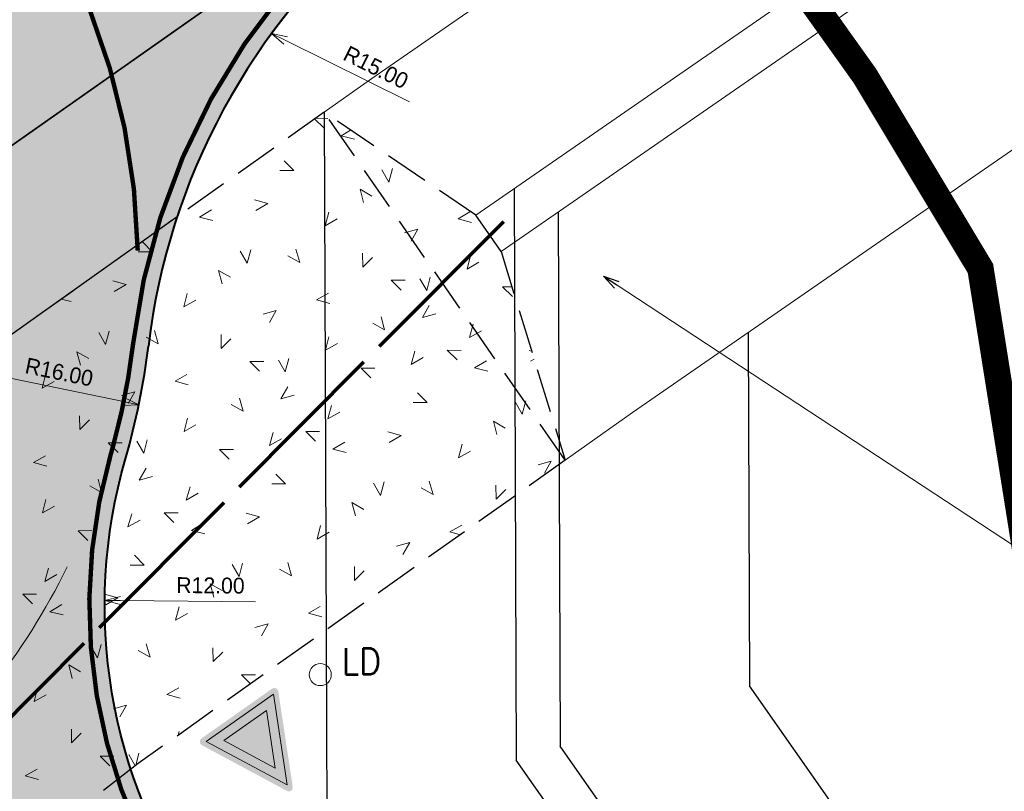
# Model space of a CAD drawing. Header units: metres. Extents: x 148316 to 148653, y 486436 to 486744.
# Tile 31 of 110: x 148444 to 148466, y 486568 to 486586. Entities that reach past the tile are written whole.
import ezdxf

# ---------------------------------------------------------------- set-up
doc = ezdxf.new("R2010")
doc.units = ezdxf.units.M
doc.header["$MEASUREMENT"] = 0
for name, pattern in [('1-1 (0.10)', [2, 1, -1]), ('DGN Style 2', [1, 0.6, -0.4]), ('DGN Style 3', [1.4, 1, -0.4]), ('rwa', [4.5, 4, -0.5])]:
    doc.linetypes.add(name, pattern=pattern)
doc.layers.get('Defpoints').update_dxf_attribs({"color": 253, "lineweight": 13})
for name, color, linetype, lineweight in [('BWR-nieuw-belijning-1-1 streep dik 100', 51, '1-1 (0.10)', 0), ('BWR-nieuw-belijning-haaietanden-050-050', 51, 'Continuous', 0), ('BWR-nieuw-raster-grondwerk 20%', 254, 'Continuous', 30), ('BWR-nieuw-riool-rwa beton ø 600', 5, 'rwa', 70), ('N-WA-VW-VERKEERSTEKEN_BORD-G', 7, 'Continuous', 30), ('N-WE-VW-MARKERING_LANGS_STREEP_DOORGETROKKEN_010-G', 7, 'Continuous', 13), ('TOP-L-topo objecten punt', 7, 'Continuous', 0), ('TOP-L-topo objecten vlak', 7, 'Continuous', 0), ('WVB-alg-werkgrens', 6, 'Continuous', 53), ('WVB-dim-terr-maatvoering 018', 7, 'Continuous', 13), ('WVB-pen-dik 025', 1, 'Continuous', 30), ('WVB-pen-dik 035', 1, 'Continuous', 40), ('WVB-raster-20%', 254, 'Continuous', 30), ('WVB-raster-60%', 253, 'Continuous', 30)]:
    doc.layers.add(name, color=color, linetype=linetype, lineweight=lineweight)
doc.styles.add('1 200   0.18', font='WORKING.shx', dxfattribs={"height": 0.36})
doc.styles.add('Style-STANDARD', font='STANDARD.shx')
doc.dimstyles.new('TER 1 200', dxfattribs={"dimtxt": 0.36, "dimasz": 0.36, "dimexe": 0.18, "dimexo": 0.0625, "dimgap": 0.18, "dimtad": 1, "dimzin": 0, "dimdsep": 46, "dimtxsty": '1 200   0.18', "dimblk": 'TerminatorOpen_0.5', "dimcen": 0, "dimse1": 1, "dimse2": 1, "dimclrd": 256, "dimclre": 256, "dimclrt": 7, "dimazin": 0, "dimtfac": 1, "dimtdec": 0, "dimtmove": 1, "dimatfit": 1, "dimldrblk": 'TerminatorOpen_0.5', "dimfxl": 0.18, "dimfxlon": 1, "dimfrac": 2, "dimtolj": 1, "dimtzin": 0, "dimlwd": -1, "dimlwe": -1, "dimarcsym": 0})

# ---------------------------------------------------------------- blocks, each defined once
blk = doc.blocks.new('121')
at = {"layer": 'TOP-L-topo objecten punt', "color": 7, "linetype": 'Continuous', "lineweight": 0}
blk.add_circle((0, 0), 0.25, dxfattribs=at)
at = {"layer": 'TOP-L-topo objecten punt', "color": 7, "linetype": 'Continuous', "lineweight": 0, "style": 'Style-STANDARD'}
blk.add_text('LD', height=0.6, dxfattribs=at).set_placement((0.483, 0))
blk = doc.blocks.new('N-SVW-VERKEERSTEKEN_BORD_B06-SO')
at = {"linetype": 'Continuous', "true_color": 0xff0000}
for points in [[(-35.33, 31.3), (-2.68, -33.99, 0.284079), (0, -35.65), (0, -33.65, -0.284079), (-0.89, -33.09), (-33.54, 32.2, -0.557537), (-32.65, 33.65), (0, 33.65), (0, 35.65), (-32.65, 35.65, 0.557537)], [(0, -30.41), (-31.03, 31.65), (0, 31.65), (0, 24.65), (-19.7, 24.65), (0, -14.76)], [(0, -30.41), (0, -14.76), (19.7, 24.65), (0, 24.65), (0, 31.65), (31.03, 31.65)]]:
    blk.add_hatch(color=1, dxfattribs=at).paths.add_polyline_path(points)
at = {"linetype": 'Continuous'}
for points in [[(-0.89, -33.09, 0.284079), (0, -33.65), (0, -30.41), (-31.03, 31.65), (0, 31.65), (0, 33.65), (-32.65, 33.65, 0.557537), (-33.54, 32.2)], [(0, -30.41), (0, -33.65, 0.284079), (0.89, -33.09), (33.54, 32.2, 0.557537), (32.65, 33.65), (0, 33.65), (0, 31.65), (31.03, 31.65)], [(0, -14.76), (-19.7, 24.65), (19.7, 24.65)]]:
    blk.add_hatch(color=7, dxfattribs=at).paths.add_polyline_path(points)
at = {"linetype": 'Continuous', "true_color": 0xff0000, "extrusion": (0, 0, -1)}
blk.add_hatch(color=1, dxfattribs=at).paths.add_polyline_path([(0, 33.65), (-32.65, 33.65, 0.557537), (-33.54, 32.2), (-0.89, -33.09, 0.284079), (0, -33.65), (0, -35.65, -0.284079), (-2.68, -33.99), (-35.33, 31.3, -0.557537), (-32.65, 35.65), (0, 35.65)])
at = {"color": 7, "lineweight": 0}
for points in [[(-31.03, 31.65), (0, -30.41), (31.03, 31.65)], [(-19.7, 24.65), (0, -14.76), (19.7, 24.65)]]:
    blk.add_3dface(points, dxfattribs=at)
blk = doc.blocks.new('TerminatorOpen_0.5')
at = {"color": 0, "linetype": 'ByBlock', "lineweight": -2}
for q in [(-1, 0.25), (-1, 0), (-1, -0.25)]:
    blk.add_line((0, 0), q, dxfattribs=at)
blk = doc.blocks.new('*D15')
at = {"layer": 'Defpoints', "color": 0, "lineweight": 40, "transparency": 16777216}
for p in [(148449.567, 486585.356), (148463.014, 486578.71)]:
    blk.add_point(p, dxfattribs=at)
at = {"layer": 'WVB-dim-terr-maatvoering 018', "transparency": 16777216}
blk.add_line((148452.698, 486583.808), (148449.89, 486585.196), dxfattribs=at)
at = {"layer": 'WVB-dim-terr-maatvoering 018', "transparency": 16777216, "xscale": 0.36, "yscale": 0.36, "zscale": 0.36, "rotation": 153.7007747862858}
blk.add_blockref('TerminatorOpen_0.5', (148449.567, 486585.356), dxfattribs=at)
at = {"layer": 'WVB-dim-terr-maatvoering 018', "color": 7, "transparency": 16777216, "insert": (148451.935, 486584.587), "char_height": 0.36, "attachment_point": 5, "rotation": 333.7008, "style": '1 200   0.18'}
blk.add_mtext('\\A1;\\C7;R15.00', dxfattribs=at)
blk = doc.blocks.new('*D16')
at = {"layer": 'Defpoints', "color": 0, "lineweight": 40, "transparency": 16777216}
for p in [(148430.886, 486580.152), (148446.558, 486576.932)]:
    blk.add_point(p, dxfattribs=at)
at = {"layer": 'WVB-dim-terr-maatvoering 018', "transparency": 16777216}
blk.add_line((148443.679, 486577.523), (148446.206, 486577.004), dxfattribs=at)
at = {"layer": 'WVB-dim-terr-maatvoering 018', "transparency": 16777216, "xscale": 0.36, "yscale": 0.36, "zscale": 0.36, "rotation": 348.3888912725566}
blk.add_blockref('TerminatorOpen_0.5', (148446.558, 486576.932), dxfattribs=at)
at = {"layer": 'WVB-dim-terr-maatvoering 018', "color": 7, "transparency": 16777216, "insert": (148444.751, 486577.671), "char_height": 0.36, "attachment_point": 5, "rotation": 348.3889, "style": '1 200   0.18'}
blk.add_mtext('\\A1;\\C7;R16.00', dxfattribs=at)
blk = doc.blocks.new('*D17')
at = {"layer": 'Defpoints', "color": 0, "lineweight": 40, "transparency": 16777216}
for p in [(148445.784, 486572.492), (148457.784, 486572.373)]:
    blk.add_point(p, dxfattribs=at)
at = {"layer": 'WVB-dim-terr-maatvoering 018', "transparency": 16777216}
blk.add_line((148449.207, 486572.458), (148446.144, 486572.489), dxfattribs=at)
at = {"layer": 'WVB-dim-terr-maatvoering 018', "transparency": 16777216, "xscale": 0.36, "yscale": 0.36, "zscale": 0.36, "rotation": 179.4307827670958}
blk.add_blockref('TerminatorOpen_0.5', (148445.784, 486572.492), dxfattribs=at)
at = {"layer": 'WVB-dim-terr-maatvoering 018', "color": 7, "transparency": 16777216, "insert": (148448.182, 486572.829), "char_height": 0.36, "attachment_point": 5, "rotation": 359.4308, "style": '1 200   0.18'}
blk.add_mtext('\\A1;\\C7;R12.00', dxfattribs=at)
blk = doc.blocks.new('*D32')
at = {"layer": 'Defpoints', "color": 0, "lineweight": 40, "transparency": 16777216}
for p in [(148457.117, 486592.234), (148466.524, 486580.55)]:
    blk.add_point(p, dxfattribs=at)
at = {"layer": 'WVB-dim-terr-maatvoering 018', "transparency": 16777216}
blk.add_line((148458.87, 486590.056), (148457.343, 486591.953), dxfattribs=at)
at = {"layer": 'WVB-dim-terr-maatvoering 018', "transparency": 16777216, "xscale": 0.36, "yscale": 0.36, "zscale": 0.36, "rotation": 128.8392758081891}
blk.add_blockref('TerminatorOpen_0.5', (148457.117, 486592.234), dxfattribs=at)
at = {"layer": 'WVB-dim-terr-maatvoering 018', "color": 7, "transparency": 16777216, "insert": (148458.505, 486591.083), "char_height": 0.36, "attachment_point": 5, "rotation": 308.8393, "style": '1 200   0.18'}
blk.add_mtext('\\A1;\\C7;R15.00', dxfattribs=at)
blk = doc.blocks.new('*D76')
at = {"layer": 'Defpoints', "color": 0, "lineweight": 40, "transparency": 16777216}
for p in [(148483.979, 486581.185), (148445.382, 486549.399)]:
    blk.add_point(p, dxfattribs=at)
at = {"layer": 'WVB-dim-terr-maatvoering 018', "transparency": 16777216}
blk.add_line((148447.835, 486551.42), (148445.66, 486549.628), dxfattribs=at)
at = {"layer": 'WVB-dim-terr-maatvoering 018', "transparency": 16777216, "xscale": 0.36, "yscale": 0.36, "zscale": 0.36, "rotation": 219.4732350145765}
blk.add_blockref('TerminatorOpen_0.5', (148445.382, 486549.399), dxfattribs=at)
at = {"layer": 'WVB-dim-terr-maatvoering 018', "color": 7, "transparency": 16777216, "insert": (148446.753, 486550.995), "char_height": 0.36, "attachment_point": 5, "rotation": 39.4732, "style": '1 200   0.18'}
blk.add_mtext('\\A1;\\C7;R50.00', dxfattribs=at)

msp = doc.modelspace()

# ---------------------------------------------------------------- hatches: boundary and pattern name
at = {"layer": 'WVB-raster-20%', "linetype": 'Continuous'}
msp.add_hatch(color=256, dxfattribs=at).paths.add_polyline_path([(148457.906, 486592.827, 0.021073), (148456.903, 486592.058), (148452.048, 486587.999, 0.139792), (148447.425, 486581.193), (148424.83, 486565.13, 0.191737), (148416.196, 486563.065), (148412.047, 486560.142), (148407.147, 486556.806), (148406.971, 486556.686, -0.027007), (148397.522, 486551.001, -0.016184), (148394.616, 486549.578), (148394.095, 486549.343), (148392.268, 486552.917), (148393.685, 486553.573, 0.015285), (148396.2, 486554.83, 0.017834), (148402.241, 486558.366, 0.008095), (148404.896, 486560.112), (148409.743, 486563.424), (148408.026, 486565.87, -0.047885), (148394.071, 486557.936), (148393.302, 486557.591, 0.043594), (148371.076, 486545.205), (148373.465, 486546.983), (148374.321, 486547.647), (148375.169, 486548.323), (148376.007, 486549.011), (148376.836, 486549.709), (148377.655, 486550.419), (148378.465, 486551.139), (148379.264, 486551.87), (148380.094, 486552.651), (148380.913, 486553.443), (148381.721, 486554.247), (148382.518, 486555.062), (148383.302, 486555.889), (148384.075, 486556.726), (148384.836, 486557.574), (148385.483, 486558.248, -0.009902), (148390.823, 486560.851, 0.045028), (148403.275, 486568.042), (148408.788, 486571.925, 0.006632), (148409.11, 486572.158), (148409.11, 486572.158), (148409.11, 486572.158, 0.202715), (148415.022, 486582.235, -0.048395), (148415.718, 486585.246), (148417.412, 486582.847), (148417.789, 486583.069), (148423.126, 486586.637), (148426.536, 486588.971), (148429.464, 486590.008), (148433.363, 486591.389), (148433.991, 486591.612), (148434.254, 486591.713), (148434.511, 486591.83), (148434.761, 486591.961), (148435.002, 486592.105), (148435.197, 486592.236), (148438.974, 486594.902, 0.1587), (148446.075, 486597.09), (148465, 486610.421, 0.049781), (148480.023, 486623.416), (148480.64, 486624.068), (148495.611, 486634.642), (148482.637, 486620.941, -0.049781), (148467.073, 486607.478), (148451.278, 486596.351), (148444.737, 486591.744, 0.414213), (148444.496, 486590.351), (148444.916, 486589.754, 0.413982), (148446.309, 486589.512), (148437.641, 486583.411, 1.178334), (148425.534, 486574.897), (148418.657, 486570.064), (148417.427, 486569.129, 0.219668), (148417.276, 486569.953), (148416.7, 486570.771, 0.414214), (148415.306, 486571.012), (148411.699, 486568.471), (148413.422, 486566.015), (148414.885, 486567.046), (148417.076, 486564.021), (148428.229, 486571.946), (148429.434, 486572.794, 0.427631), (148438.302, 486579.037), (148455.433, 486591.091), (148457.567, 486592.589)])
h = msp.add_hatch(color=256, dxfattribs=at)
h.paths.add_polyline_path([(148485.248, 486494.021), (148490.587, 486497.821, 0.030294), (148474.48, 486523.909), (148466.48, 486535.266, -0.024922), (148463.817, 486539.477), (148455.152, 486554.824, 0.02492), (148452.49, 486559.034), (148447.955, 486565.488, -0.226941), (148446.256, 486575.707, 0.040806), (148446.774, 486578.262, -0.05017), (148447.425, 486581.193), (148424.83, 486565.13, -0.034377), (148426.441, 486564.782, 0.037758), (148428.803, 486564.288, -0.200125), (148438.79, 486558.496), (148443.102, 486552.391, 0.024922), (148446.17, 486548.467), (148449.667, 486544.426), (148443.713, 486541.953, -0.35161), (148426.884, 486546.838), (148415.726, 486562.733), (148412.047, 486560.142), (148425.048, 486541.621, 0.352097), (148442.501, 486536.571), (148445.29, 486537.735, -0.351633), (148459.723, 486533.572), (148469.166, 486520.165, -0.031129)])
h.paths.add_polyline_path([(148441.898, 486567.124), (148450.11, 486555.467, -0.024922), (148450.908, 486554.203), (148453.036, 486550.436, -0.904988), (148451.409, 486549.29), (148448.577, 486552.562, -0.024922), (148447.657, 486553.739), (148439.445, 486565.396, -0.422856), (148439.711, 486566.806, 0.014709), (148440.481, 486567.348, -0.422856)], flags=16)
at = {"layer": 'WVB-raster-60%', "linetype": 'Continuous'}
msp.add_hatch(color=256, dxfattribs=at).paths.add_polyline_path([(148438.302, 486579.037, 0.150819), (148437.641, 486583.411), (148453.446, 486594.525), (148456.494, 486596.656), (148458.755, 486593.423), (148457.567, 486592.589), (148453.299, 486589.593)])

# ---------------------------------------------------------------- linework, layer by layer
at = {"layer": 'BWR-nieuw-belijning-1-1 streep dik 100', "color": 7, "linetype": '1-1 (0.10)', "const_width": 0.1, "flags": 128}
msp.add_lwpolyline([(148446.533, 486580.427, 0.112583), (148444.867, 486587.184)], format="xyb", dxfattribs=at)
at = {"layer": 'BWR-nieuw-belijning-haaietanden-050-050', "color": 7}
msp.add_arc((148430.886, 486580.152), 15.65, 309.6347, 333.8557, dxfattribs=at)
at = {"layer": 'BWR-nieuw-raster-grondwerk 20%', "color": 7, "lineweight": 0}
for p, q in [((148450.548, 486583.414), (148450.75, 486583.213)), ((148450.574, 486583.432), (148450.842, 486583.43)), ((148451.145, 486583.033), (148451.36, 486583.161)), ((148451.145, 486583.033), (148451.447, 486582.959)), ((148450.071, 486582.247), (148449.851, 486582.469)), ((148450.071, 486582.247), (148449.757, 486582.247)), ((148452.226, 486581.985), (148452.067, 486582.26)), ((148452.226, 486581.985), (148452.308, 486582.289)), ((148451.574, 486581.824), (148451.655, 486581.518)), ((148451.574, 486581.824), (148451.843, 486581.667)), ((148449.48, 486581.5), (148449.178, 486581.583)), ((148447.934, 486581.189), (148448.205, 486581.35)), ((148449.48, 486581.5), (148449.208, 486581.341)), ((148450.786, 486580.993), (148450.864, 486581.298)), ((148453.799, 486581.153), (148454.068, 486581.308)), ((148447.934, 486581.189), (148448.237, 486581.114)), ((148450.786, 486580.993), (148451.058, 486581.147)), ((148453.799, 486581.153), (148454.101, 486581.07)), ((148452.887, 486580.914), (148452.586, 486580.831)), ((148452.887, 486580.914), (148452.733, 486580.645)), ((148446.861, 486580.402), (148446.546, 486580.403)), ((148446.861, 486580.402), (148446.641, 486580.625)), ((148449.015, 486580.14), (148448.857, 486580.416)), ((148449.015, 486580.14), (148449.097, 486580.444)), ((148450.208, 486580.157), (148450.121, 486580.459)), ((148450.208, 486580.157), (148449.935, 486580.311)), ((148451.636, 486580.055), (148451.633, 486580.367)), ((148451.636, 486580.055), (148451.857, 486580.274)), ((148454.003, 486580.01), (148454.08, 486580.314)), ((148448.364, 486579.98), (148448.444, 486579.674)), ((148448.364, 486579.98), (148448.633, 486579.823)), ((148454.003, 486580.01), (148454.272, 486580.165)), ((148446.269, 486579.656), (148445.968, 486579.739)), ((148452.284, 486579.755), (148452.506, 486579.534)), ((148452.284, 486579.755), (148452.599, 486579.754)), ((148453.088, 486579.52), (148452.933, 486579.79)), ((148453.088, 486579.52), (148453.167, 486579.824)), ((148446.269, 486579.656), (148445.997, 486579.497)), ((148454.809, 486579.606), (148455.018, 486579.607)), ((148454.809, 486579.606), (148455.03, 486579.387)), ((148444.798, 486579.326), (148445.026, 486579.27)), ((148447.575, 486579.149), (148447.654, 486579.454)), ((148447.575, 486579.149), (148447.848, 486579.302)), ((148450.589, 486579.309), (148450.858, 486579.463)), ((148450.589, 486579.309), (148450.89, 486579.225)), ((148449.676, 486579.07), (148449.375, 486578.987)), ((148449.676, 486579.07), (148449.523, 486578.8)), ((148452.988, 486578.911), (148453.145, 486579.18)), ((148452.133, 486578.628), (148452.053, 486578.928)), ((148452.988, 486578.911), (148453.292, 486578.99)), ((148452.133, 486578.628), (148451.863, 486578.781)), ((148454.055, 486578.454), (148454.138, 486578.756)), ((148445.805, 486578.296), (148445.647, 486578.571)), ((148445.805, 486578.296), (148445.887, 486578.6)), ((148446.998, 486578.312), (148446.725, 486578.467)), ((148446.998, 486578.312), (148446.911, 486578.614)), ((148448.426, 486578.21), (148448.422, 486578.523)), ((148448.426, 486578.21), (148448.646, 486578.429)), ((148450.793, 486578.166), (148450.869, 486578.469)), ((148454.055, 486578.454), (148454.326, 486578.61)), ((148450.793, 486578.166), (148451.061, 486578.32)), ((148445.153, 486578.135), (148445.234, 486577.83)), ((148445.153, 486578.135), (148445.422, 486577.978)), ((148449.878, 486577.675), (148449.722, 486577.946)), ((148449.878, 486577.675), (148449.957, 486577.98)), ((148452.732, 486577.847), (148452.816, 486578.146)), ((148452.732, 486577.847), (148453.005, 486578.004)), ((148453.554, 486578.167), (148453.775, 486577.948)), ((148453.554, 486578.167), (148453.867, 486578.165)), ((148455.466, 486578.148), (148455.414, 486578.162)), ((148455.522, 486577.966), (148455.443, 486577.92)), ((148449.074, 486577.911), (148449.296, 486577.69)), ((148449.074, 486577.911), (148449.389, 486577.91)), ((148451.599, 486577.761), (148451.912, 486577.763)), ((148451.599, 486577.761), (148451.82, 486577.542)), ((148454.17, 486577.768), (148454.44, 486577.929)), ((148454.17, 486577.768), (148454.472, 486577.694)), ((148444.365, 486577.304), (148444.444, 486577.609)), ((148447.378, 486577.464), (148447.647, 486577.619)), ((148444.365, 486577.304), (148444.637, 486577.458)), ((148447.378, 486577.464), (148447.68, 486577.381)), ((148449.778, 486577.067), (148449.935, 486577.336)), ((148446.466, 486577.226), (148446.165, 486577.142)), ((148446.466, 486577.226), (148446.313, 486576.956)), ((148448.923, 486576.783), (148448.843, 486577.083)), ((148449.778, 486577.067), (148450.081, 486577.146)), ((148453.097, 486576.981), (148452.876, 486577.204)), ((148448.923, 486576.783), (148448.653, 486576.937)), ((148450.845, 486576.61), (148450.928, 486576.912)), ((148453.097, 486576.981), (148452.782, 486576.982)), ((148455.251, 486576.72), (148455.093, 486576.995)), ((148455.251, 486576.72), (148455.333, 486577.023)), ((148445.216, 486576.366), (148445.212, 486576.678)), ((148447.582, 486576.321), (148447.659, 486576.625)), ((148450.845, 486576.61), (148451.116, 486576.766)), ((148445.216, 486576.366), (148445.436, 486576.585)), ((148447.582, 486576.321), (148447.851, 486576.476)), ((148454.599, 486576.559), (148454.68, 486576.253)), ((148454.599, 486576.559), (148454.868, 486576.402)), ((148449.521, 486576.003), (148449.606, 486576.302)), ((148449.521, 486576.003), (148449.794, 486576.159)), ((148450.344, 486576.322), (148450.565, 486576.103)), ((148450.344, 486576.322), (148450.656, 486576.32)), ((148452.505, 486576.235), (148452.203, 486576.318)), ((148452.505, 486576.235), (148452.233, 486576.076)), ((148445.863, 486576.066), (148446.086, 486575.845)), ((148445.863, 486576.066), (148446.178, 486576.065)), ((148446.668, 486575.831), (148446.512, 486576.102)), ((148446.668, 486575.831), (148446.746, 486576.135)), ((148450.959, 486575.923), (148451.23, 486576.085)), ((148453.811, 486575.728), (148453.889, 486576.033)), ((148444.168, 486575.62), (148444.437, 486575.774)), ((148448.388, 486575.917), (148448.702, 486575.918)), ((148448.388, 486575.917), (148448.609, 486575.698)), ((148450.959, 486575.923), (148451.262, 486575.849)), ((148453.811, 486575.728), (148454.083, 486575.881)), ((148444.168, 486575.62), (148444.47, 486575.537)), ((148446.567, 486575.222), (148446.724, 486575.491)), ((148455.912, 486575.649), (148455.611, 486575.566)), ((148455.912, 486575.649), (148455.758, 486575.379)), ((148446.567, 486575.222), (148446.871, 486575.301)), ((148449.886, 486575.137), (148449.666, 486575.359)), ((148445.713, 486574.939), (148445.443, 486575.092)), ((148445.713, 486574.939), (148445.632, 486575.239)), ((148447.634, 486574.766), (148447.718, 486575.067)), ((148449.886, 486575.137), (148449.571, 486575.138)), ((148452.04, 486574.875), (148451.882, 486575.15)), ((148452.04, 486574.875), (148452.122, 486575.179)), ((148453.233, 486574.891), (148452.96, 486575.046)), ((148453.233, 486574.891), (148453.146, 486575.193)), ((148454.661, 486574.789), (148454.658, 486575.102)), ((148447.634, 486574.766), (148447.905, 486574.921)), ((148454.661, 486574.789), (148454.882, 486575.008)), ((148444.372, 486574.477), (148444.448, 486574.78)), ((148444.372, 486574.477), (148444.641, 486574.631)), ((148451.389, 486574.714), (148451.469, 486574.409)), ((148451.389, 486574.714), (148451.658, 486574.557)), ((148446.311, 486574.158), (148446.396, 486574.458)), ((148447.134, 486574.478), (148447.354, 486574.259)), ((148447.134, 486574.478), (148447.446, 486574.476)), ((148449.294, 486574.39), (148448.993, 486574.474)), ((148449.294, 486574.39), (148449.023, 486574.231)), ((148446.311, 486574.158), (148446.584, 486574.315)), ((148447.749, 486574.079), (148448.02, 486574.24)), ((148450.6, 486573.883), (148450.679, 486574.188)), ((148453.614, 486574.043), (148453.883, 486574.198)), ((148445.178, 486574.072), (148445.492, 486574.074)), ((148445.178, 486574.072), (148445.399, 486573.853)), ((148447.749, 486574.079), (148448.051, 486574.005)), ((148450.6, 486573.883), (148450.873, 486574.037)), ((148453.614, 486574.043), (148453.848, 486573.979)), ((148452.701, 486573.805), (148452.401, 486573.721)), ((148452.701, 486573.805), (148452.548, 486573.535)), ((148446.676, 486573.292), (148446.456, 486573.515)), ((148446.676, 486573.292), (148446.361, 486573.293)), ((148448.83, 486573.031), (148448.672, 486573.306)), ((148448.83, 486573.031), (148448.912, 486573.334)), ((148450.023, 486573.047), (148449.936, 486573.349)), ((148451.451, 486572.945), (148451.447, 486573.257)), ((148444.424, 486572.921), (148444.507, 486573.223)), ((148444.424, 486572.921), (148444.695, 486573.077)), ((148450.023, 486573.047), (148449.75, 486573.201)), ((148451.451, 486572.945), (148451.671, 486573.164)), ((148448.179, 486572.87), (148448.259, 486572.564)), ((148448.179, 486572.87), (148448.447, 486572.713)), ((148443.923, 486572.633), (148444.144, 486572.414)), ((148443.923, 486572.633), (148444.236, 486572.631)), ((148446.084, 486572.546), (148445.782, 486572.629)), ((148444.539, 486572.235), (148444.809, 486572.396)), ((148446.084, 486572.546), (148445.812, 486572.387)), ((148444.539, 486572.235), (148444.841, 486572.16)), ((148447.39, 486572.039), (148447.469, 486572.344)), ((148447.39, 486572.039), (148447.662, 486572.193)), ((148450.403, 486572.199), (148450.672, 486572.353)), ((148450.403, 486572.199), (148450.705, 486572.116)), ((148449.491, 486571.96), (148449.19, 486571.877)), ((148449.491, 486571.96), (148449.338, 486571.69)), ((148445.62, 486571.186), (148445.702, 486571.49)), ((148446.812, 486571.203), (148446.726, 486571.504)), ((148445.62, 486571.186), (148445.461, 486571.462)), ((148446.812, 486571.203), (148446.539, 486571.357)), ((148448.241, 486571.101), (148448.237, 486571.413)), ((148448.241, 486571.101), (148448.461, 486571.319)), ((148444.968, 486571.025), (148445.049, 486570.72)), ((148444.968, 486571.025), (148445.237, 486570.868)), ((148448.888, 486570.801), (148449.092, 486570.598)), ((148448.888, 486570.801), (148449.203, 486570.8)), ((148444.18, 486570.195), (148444.258, 486570.499)), ((148447.193, 486570.354), (148447.462, 486570.509)), ((148447.193, 486570.354), (148447.495, 486570.271)), ((148444.18, 486570.195), (148444.452, 486570.348)), ((148446.281, 486570.116), (148445.98, 486570.032)), ((148446.281, 486570.116), (148446.127, 486569.846)), ((148445.03, 486569.256), (148445.027, 486569.568)), ((148445.03, 486569.256), (148445.251, 486569.475)), ((148447.453, 486569.433), (148447.473, 486569.515)), ((148446.488, 486568.743), (148446.561, 486569.026)), ((148445.678, 486568.956), (148445.9, 486568.735)), ((148445.678, 486568.956), (148445.993, 486568.956)), ((148446.475, 486568.733), (148446.327, 486568.992)), ((148443.983, 486568.51), (148444.251, 486568.664)), ((148443.983, 486568.51), (148444.284, 486568.427))]:
    msp.add_line(p, q, dxfattribs=at)
at = {"layer": 'BWR-nieuw-riool-rwa beton ø 600'}
msp.add_line((148454.83, 486581.085), (148417.32, 486543.386), dxfattribs=at)
at = {"layer": 'N-WE-VW-MARKERING_LANGS_STREEP_DOORGETROKKEN_010-G', "flags": 128}
for points in [[(148459.318, 486594.363, 0.1, 0.1, 0.015272), (148456.888, 486592.478, 0.1, 0.1, 0), (148451.899, 486588.358, 0.1, 0.1, 0.193141), (148446.428, 486578.319, 0.1, 0.1, -0.037633), (148445.978, 486576.01, 0, 0, 0)], [(148451.168, 486560.319, 0.1, 0.1, 0), (148447.687, 486565.261, 0.1, 0.1, -0.227615), (148445.92, 486575.804, 0.1, 0.1, 0.00342), (148445.978, 486576.01, 0, 0, 0)]]:
    msp.add_lwpolyline(points, format="xyseb", dxfattribs=at)
at = {"layer": 'TOP-L-topo objecten vlak', "color": 7, "linetype": 'Continuous', "lineweight": 0, "flags": 128}
for points in [[(148562.633, 486661.689), (148504.641, 486620.859), (148451.839, 486584.332), (148450.763, 486583.567)], [(148454.203, 486581.23), (148506.309, 486617.276), (148564.888, 486658.52)], [(148565.468, 486657.705), (148506.882, 486616.456), (148454.772, 486580.408)], [(148568.199, 486653.868), (148510.556, 486613.283), (148457.754, 486576.756), (148456.226, 486575.67)]]:
    msp.add_lwpolyline(points, dxfattribs=at)
at = {"layer": 'WVB-alg-werkgrens', "const_width": 0.6, "flags": 128}
msp.add_lwpolyline([(148397.936, 486549.438), (148405.482, 486505.39), (148415.064, 486470.684), (148423.293, 486449.926), (148506.104, 486508.865), (148503.707, 486513.24), (148481.942, 486546.496), (148467.069, 486571.104), (148465.646, 486580.023), (148463.023, 486584.396), (148459.628, 486589.156), (148467.816, 486596.834), (148463.424, 486603.18), (148478.017, 486613.277), (148497.467, 486632.243), (148554.728, 486672.795)], dxfattribs=at)
at = {"layer": 'WVB-pen-dik 025', "linetype": 'DGN Style 2'}
msp.add_line((148438.302, 486579.037), (148455.433, 486591.091), dxfattribs=at)
at = {"layer": 'WVB-pen-dik 025', "linetype": 'DGN Style 3'}
for p, q in [((148450.763, 486583.567), (148419.559, 486561.383)), ((148456.226, 486575.67), (148450.763, 486583.567)), ((148454.203, 486581.23), (148450.763, 486583.567)), ((148454.772, 486580.408), (148454.203, 486581.23)), ((148454.772, 486580.408), (148456.226, 486575.67)), ((148456.226, 486575.67), (148446.546, 486568.788)), ((148446.546, 486568.788), (148429.856, 486555.894))]:
    msp.add_line(p, q, dxfattribs=at)
at = {"layer": 'WVB-pen-dik 025', "lineweight": 30}
for p, q in [((148450.763, 486583.567), (148450.819, 486567.5)), ((148455.069, 486581.83), (148455.115, 486568.866)), ((148456.071, 486581.307), (148456.114, 486569.184)), ((148460.381, 486578.573), (148460.409, 486570.55)), ((148463.209, 486566.564), (148460.409, 486570.55)), ((148459.69, 486564.092), (148456.114, 486569.184)), ((148458.872, 486563.518), (148455.115, 486568.866))]:
    msp.add_line(p, q, dxfattribs=at)
at = {"layer": 'WVB-pen-dik 035', "ltscale": 0.1}
for centre, radius, start, end in [((148461.669, 486576.491), 15, 129.8968, 173.2169), ((148430.886, 486580.152), 16, 343.8702, 353.2169)]:
    msp.add_arc(centre, radius, start, end, dxfattribs=at)
at = {"layer": 'WVB-pen-dik 035', "ltscale": 0.1, "extrusion": (0, 0, -1)}
msp.add_arc((-148457.784, 486572.373), 12, 324.9852, 16.1298, dxfattribs=at)
at = {"layer": 'WVB-raster-20%', "linetype": 'Continuous', "flags": 128}
msp.add_lwpolyline([(148429.434, 486572.794, 0.427631), (148438.302, 486579.037), (148455.433, 486591.091), (148457.567, 486592.589), (148457.906, 486592.827, 0.021073), (148456.903, 486592.058), (148452.048, 486587.999, 0.139792), (148447.425, 486581.193), (148424.83, 486565.13, 0.191737)], format="xyb", dxfattribs=at)
at = {"layer": 'WVB-raster-60%', "linetype": 'Continuous', "flags": 128}
msp.add_lwpolyline([(148438.302, 486579.037, 0.150819), (148437.641, 486583.411), (148453.446, 486594.525), (148456.494, 486596.656), (148458.755, 486593.423), (148457.567, 486592.589), (148453.299, 486589.593)], format="xyb", close=True, dxfattribs=at)

# ---------------------------------------------------------------- block references
at = {"layer": 'N-WA-VW-VERKEERSTEKEN_BORD-G', "xscale": 0.03, "yscale": 0.03, "zscale": 0.03, "rotation": 35.16174649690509}
msp.add_blockref('N-SVW-VERKEERSTEKEN_BORD_B06-SO', (148449.395, 486569.048), dxfattribs=at)
at = {"layer": 'TOP-L-topo objecten punt', "color": 7, "linetype": 'Continuous', "lineweight": 0}
msp.add_blockref('121', (148450.673, 486570.806), dxfattribs=at)

# ---------------------------------------------------------------- dimensions: what is measured, and where the dimension line sits
at = {"layer": 'WVB-dim-terr-maatvoering 018'}
for center, mpoint, picture, middle in [((148466.524, 486580.55), (148457.117, 486592.234), '*D32', (148458.225, 486590.858)), ((148463.014, 486578.71), (148449.567, 486585.356), '*D15', (148451.776, 486584.264)), ((148483.979, 486581.185), (148445.382, 486549.399), '*D76', (148446.982, 486550.717)), ((148430.886, 486580.152), (148446.558, 486576.932), '*D16', (148444.678, 486577.318)), ((148457.784, 486572.373), (148445.784, 486572.492), '*D17', (148448.179, 486572.469))]:
    dim = msp.add_radius_dim(center=center, mpoint=mpoint, text='\\C7;<>', dimstyle='TER 1 200', override={"dimtdec": 2, "dimtmove": 1}, dxfattribs=at)
    dim.commit()
    dim.dimension.update_dxf_attribs({"geometry": picture, "text_midpoint": middle, "dimtype": 164})

# ---------------------------------------------------------------- leaders
msp.add_leader([(148457.097, 486579.847), (148469.301, 486571.827)], dimstyle='TER 1 200', override={"dimscale": 1, "dimclrd": 0}, dxfattribs=at)

doc.saveas('drawing.dxf')
